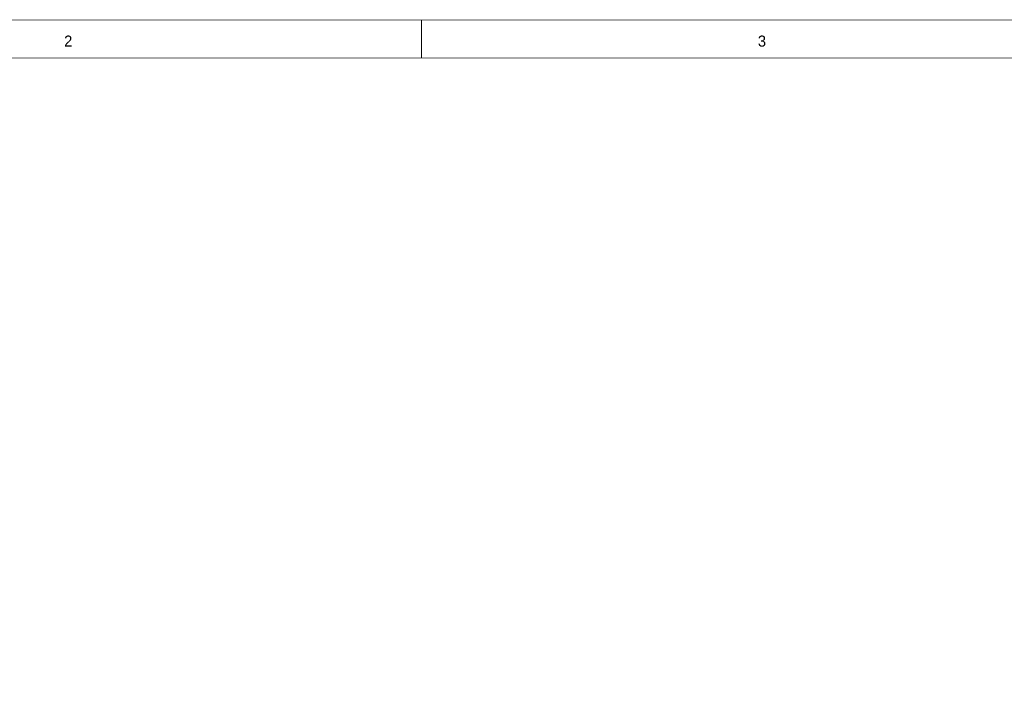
# Model space of a CAD drawing. Extents: x 0 to 22, y 0 to 17.
# Tile 27 of 56: x 5.2 to 10.4, y 13.5 to 17. Entities that reach past the tile are written whole.
import ezdxf

# ---------------------------------------------------------------- set-up
doc = ezdxf.new("R2010")
doc.units = 0
doc.layers.add('SHEET', color=255, linetype='CONTINUOUS')

msp = doc.modelspace()

# ---------------------------------------------------------------- linework, layer by layer
at = {"layer": 'SHEET', "const_width": 0.0039}
for points in [[(0.0008, 17), (0.0008, 0), (21.9992, 0), (21.9992, 17), (0.0008, 17), (0.0008, 17)], [(0.0008, 17), (21.9992, 17), (21.9992, 0), (0.0008, 0), (0.0008, 17)], [(0.2012, 16.7997), (0.2012, 0.1995), (21.7997, 0.1995), (21.7997, 16.7997), (0.2012, 16.7997), (0.2012, 16.7997)], [(0.2012, 16.7997), (21.7997, 16.7997), (21.7997, 0.1995), (0.2012, 0.1995), (0.2012, 16.7997)]]:
    msp.add_lwpolyline(points, close=True, dxfattribs=at)
msp.add_lwpolyline([(7.3338, 17), (7.3338, 16.7997)], dxfattribs=at)

# ---------------------------------------------------------------- texts
at = {"layer": 'SHEET'}
for s, p in [('2', (5.4453, 16.8598)), ('3', (9.1112, 16.8598))]:
    msp.add_text(s, height=0.0584, dxfattribs=at).set_placement(p)

doc.saveas('drawing.dxf')
